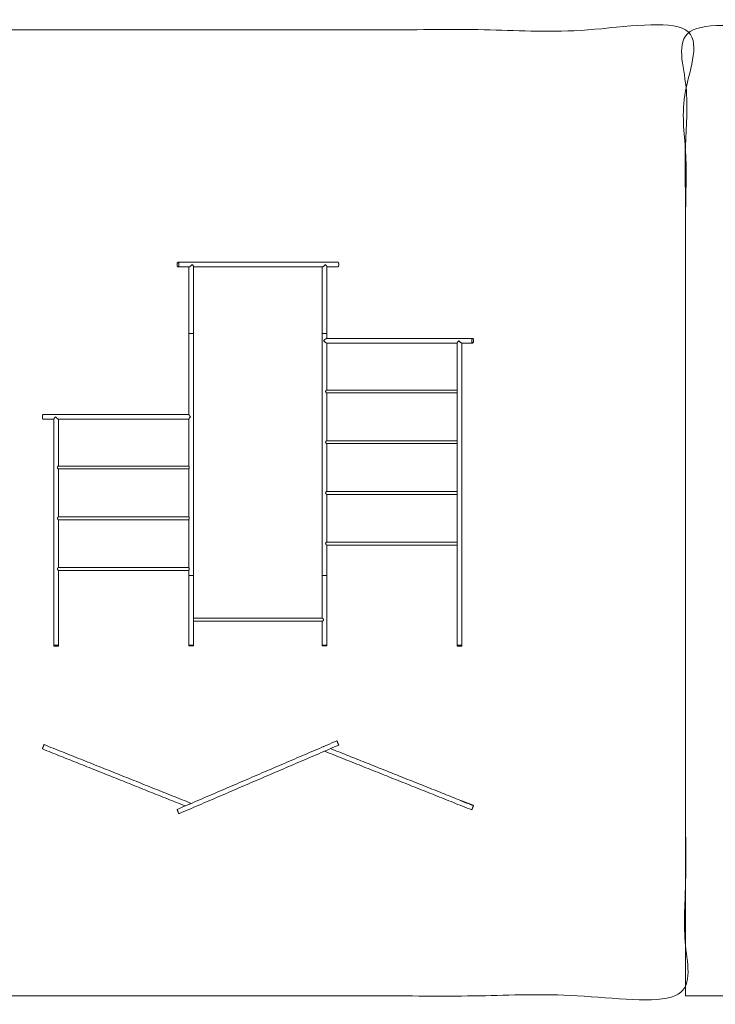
# Model space of a CAD drawing. Header units: millimetres. Extents: x -15460 to -845, y -12492 to -9086.
# Tile 2 of 11: x -12301 to -9902, y -12492 to -9095. Entities that reach past the tile are written whole.
import ezdxf

# ---------------------------------------------------------------- set-up
doc = ezdxf.new("R2010")
doc.units = ezdxf.units.MM
doc.header["$MEASUREMENT"] = 0
doc.layers.add('Default', color=7, linetype='Continuous', lineweight=18, true_color=0x000000)
doc.layers.add('Make2D$visible$lines', color=7, linetype='Continuous', lineweight=18, true_color=0x000000)

msp = doc.modelspace()

# ---------------------------------------------------------------- linework, layer by layer
at = {"layer": 'Default'}
for points in [[(-12182.3, -11253), (-12182.3, -11256), (-12166.3, -11256), (-12166.3, -11253)], [(-11716.7, -11252.6), (-11716.7, -11255.6), (-11700.7, -11255.6), (-11700.7, -11252.6)], [(-11257.3, -11252.6), (-11257.3, -11255.6), (-11241.3, -11255.6), (-11241.3, -11252.6)], [(-10791.7, -11252.9), (-10791.7, -11255.9), (-10775.7, -11255.9), (-10775.7, -11252.9)]]:
    msp.add_lwpolyline(points, dxfattribs=at)
for points in [[(-15432.4, -12462.7), (-12718.3, -12462.7), (-10004.2, -12462.7), (-10004.2, -10796.3), (-10004.2, -9129.9), (-12718.3, -9129.9), (-15432.4, -9129.9), (-15432.4, -10796.3), (-15432.4, -12462.7)], [(-10004.2, -12462.7), (-7276, -12462.7), (-4547.9, -12462.7), (-4547.9, -10796.3), (-4547.9, -9129.9), (-7276, -9129.9), (-10004.2, -9129.9), (-10004.2, -10796.3), (-10004.2, -12462.7)]]:
    msp.add_open_spline(points, degree=2, knots=[0, 0, 0, 5526.643888, 5526.643888, 8859.505469, 8859.505469, 14386.149356, 14386.149356, 17719.010938, 17719.010938, 17719.010938], dxfattribs=at)
at = {"layer": 'Make2D$visible$lines'}
for points, weights, knots in [([(-11757.8, -9939.6), (-11757.8, -9947.6), (-11754.7, -9947.6), (-11751.5, -9947.6), (-11751.5, -9939.6), (-11751.5, -9931.6), (-11754.7, -9931.6), (-11757.8, -9931.6), (-11757.8, -9939.6)], [1, 0.707106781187, 1, 0.707106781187, 1, 0.707106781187, 1, 0.707106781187, 1], [0, 0, 0, 12.566371, 12.566371, 25.132741, 25.132741, 37.699112, 37.699112, 50.265482, 50.265482, 50.265482]), ([(-11203.4, -9947.6), (-11200.2, -9947.6), (-11200.2, -9939.6), (-11200.2, -9931.6), (-11203.4, -9931.6)], [1, 0.707106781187, 1, 0.707106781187, 1], [12.566371, 12.566371, 12.566371, 25.132741, 25.132741, 37.699112, 37.699112, 37.699112]), ([(-11700.7, -10177.6), (-11700.7, -10177.6), (-11705.6, -10177.6), (-11712.9, -10177.6), (-11716.1, -10177.6), (-11716.7, -10177.6), (-11716.7, -10177.6)], [0.885731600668, 0.784906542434, 1, 0.707106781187, 1, 0.922200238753, 0.885731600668], [3.337942, 3.337942, 3.337942, 12.566371, 12.566371, 25.132741, 25.132741, 28.470683, 28.470683, 28.470683]), ([(-11241.3, -10177.6), (-11241.3, -10177.6), (-11246.2, -10177.6), (-11253.5, -10177.6), (-11256.7, -10177.6)], [0.885731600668, 0.784906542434, 1, 0.707106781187, 1], [28.470683, 28.470683, 28.470683, 37.699112, 37.699112, 50.265482, 50.265482, 50.265482]), ([(-10738.5, -10210.5), (-10741.5, -10210.5), (-10741.5, -10202.5), (-10741.5, -10194.5), (-10738.5, -10194.5), (-10735.5, -10194.5), (-10735.5, -10202.5), (-10735.5, -10210.5), (-10738.5, -10210.5)], [1, 0.707106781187, 1, 0.707106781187, 1, 0.707106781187, 1, 0.707106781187, 1], [0, 0, 0, 12.566371, 12.566371, 25.132741, 25.132741, 37.699112, 37.699112, 50.265482, 50.265482, 50.265482]), ([(-12219.5, -10457), (-12222.5, -10457), (-12222.5, -10465), (-12222.5, -10473), (-12219.5, -10473)], [1, 0.707106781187, 1, 0.707106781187, 1], [25.132741, 25.132741, 25.132741, 37.699112, 37.699112, 50.265482, 50.265482, 50.265482]), ([(-11700.7, -11012.6), (-11700.7, -11012.6), (-11705.6, -11012.6), (-11712.9, -11012.6), (-11716.1, -11012.6)], [0.885731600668, 0.784906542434, 1, 0.707106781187, 1], [28.470683, 28.470683, 28.470683, 37.699112, 37.699112, 50.265482, 50.265482, 50.265482]), ([(-11241.3, -11012.6), (-11241.3, -11012.6), (-11246.2, -11012.6), (-11253.5, -11012.6), (-11256.7, -11012.6)], [0.885731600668, 0.784906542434, 1, 0.707106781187, 1], [28.470683, 28.470683, 28.470683, 37.699112, 37.699112, 50.265482, 50.265482, 50.265482]), ([(-12182.3, -11253), (-12182.3, -11253), (-12177.3, -11253), (-12169.8, -11253), (-12166.9, -11253), (-12166.3, -11253), (-12166.3, -11253)], [0.890165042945, 0.78033008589, 1, 0.707106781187, 1, 0.926776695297, 0.890165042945], [15.707963, 15.707963, 15.707963, 25.132741, 25.132741, 37.699112, 37.699112, 40.840704, 40.840704, 40.840704]), ([(-11700.7, -11252.6), (-11700.7, -11252.6), (-11705.6, -11252.6), (-11712.9, -11252.6), (-11716.1, -11252.6)], [0.885731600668, 0.784906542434, 1, 0.707106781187, 1], [28.470683, 28.470683, 28.470683, 37.699112, 37.699112, 50.265482, 50.265482, 50.265482]), ([(-11241.3, -11252.6), (-11241.3, -11252.6), (-11246.2, -11252.6), (-11253.5, -11252.6), (-11256.7, -11252.6)], [0.885731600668, 0.784906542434, 1, 0.707106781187, 1], [28.470683, 28.470683, 28.470683, 37.699112, 37.699112, 50.265482, 50.265482, 50.265482]), ([(-11255, -11603.7), (-11255, -11603.7), (-11254.8, -11603.6), (-11253.8, -11603.2), (-11251.5, -11602.2), (-11250, -11601.6), (-11250, -11601.6)], [0.877722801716, 0.913047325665, 1, 0.707106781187, 1, 0.794059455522, 0.877722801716], [2.675262, 2.675262, 2.675262, 3.141593, 3.141593, 4.712389, 4.712389, 5.816855, 5.816855, 5.816855]), ([(-11709.7, -11799), (-11709.7, -11799), (-11710, -11799.1), (-11711, -11799.6), (-11713.3, -11800.5), (-11714.7, -11801.2), (-11714.8, -11801.2)], [0.877722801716, 0.913047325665, 1, 0.707106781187, 1, 0.794059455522, 0.877722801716], [2.675262, 2.675262, 2.675262, 3.141593, 3.141593, 4.712389, 4.712389, 5.816855, 5.816855, 5.816855])]:
    msp.add_rational_spline(points, weights, degree=2, knots=knots, dxfattribs=at)
for points in [[(-11203.4, -9931.6), (-11479, -9931.6), (-11754.6, -9931.6)], [(-11716.1, -9947.6), (-11735.3, -9947.6), (-11754.6, -9947.6)], [(-11716.7, -10177.6), (-11716.7, -10062.6), (-11716.7, -9947.6)], [(-11700.7, -9946.9), (-11700.7, -10062.3), (-11700.7, -10177.6)], [(-11256.7, -9947.6), (-11478.7, -9947.6), (-11700.7, -9947.6)], [(-11257.3, -10177.6), (-11257.3, -10062.6), (-11257.3, -9947.6)], [(-11241.3, -9946.9), (-11241.3, -10062.3), (-11241.3, -10177.6)], [(-11203.4, -9947.6), (-11222.3, -9947.6), (-11241.3, -9947.6)], [(-11716.7, -10457.6), (-11716.7, -10317.6), (-11716.7, -10177.6)], [(-11700.7, -10177.6), (-11700.7, -10595.1), (-11700.7, -11012.6)], [(-11256.7, -10177.6), (-11257, -10177.6), (-11257.3, -10177.6)], [(-11257.3, -11012.6), (-11257.3, -10595.1), (-11257.3, -10177.6)], [(-11241.3, -10177.6), (-11241.3, -10186.1), (-11241.3, -10194.5)], [(-10738.6, -10194.5), (-10990.2, -10194.5), (-11241.9, -10194.5)], [(-10791.7, -10210.5), (-11016.8, -10210.5), (-11241.9, -10210.5)], [(-11241.3, -10210.5), (-11241.3, -10291.5), (-11241.3, -10372.5)], [(-10791.7, -10373.4), (-10791.7, -10291.7), (-10791.7, -10209.9)], [(-10738.6, -10210.5), (-10757.4, -10210.5), (-10776.3, -10210.5)], [(-10775.7, -10210.5), (-10775.7, -10731.7), (-10775.7, -11252.9)], [(-10791.7, -10372.5), (-11016.8, -10372.5), (-11241.9, -10372.5)], [(-10791.7, -10382.5), (-11016.8, -10382.5), (-11241.9, -10382.5)], [(-11241.3, -10382.5), (-11241.3, -10465), (-11241.3, -10547.5)], [(-10791.7, -10548.4), (-10791.7, -10465), (-10791.7, -10381.6)], [(-12219.5, -10457), (-11968.1, -10457), (-11716.7, -10457)], [(-12219.5, -10473), (-12200.9, -10473), (-12182.3, -10473)], [(-12182.3, -11253), (-12182.3, -10862.7), (-12182.3, -10472.4)], [(-12166.9, -10473), (-11941.8, -10473), (-11716.7, -10473)], [(-12166.3, -10473), (-12166.3, -10554), (-12166.3, -10635)], [(-11716.7, -10636), (-11716.7, -10554.2), (-11716.7, -10472.4)], [(-10791.7, -10547.5), (-11016.8, -10547.5), (-11241.9, -10547.5)], [(-10791.7, -10557.5), (-11016.8, -10557.5), (-11241.9, -10557.5)], [(-11241.3, -10557.5), (-11241.3, -10640), (-11241.3, -10722.5)], [(-10791.7, -10723.4), (-10791.7, -10640), (-10791.7, -10556.6)], [(-12166.9, -10635), (-11941.8, -10635), (-11716.7, -10635)], [(-12166.9, -10645), (-11941.8, -10645), (-11716.7, -10645)], [(-12166.3, -10645), (-12166.3, -10727.5), (-12166.3, -10810)], [(-11716.7, -10811), (-11716.7, -10727.5), (-11716.7, -10644)], [(-10791.7, -10722.5), (-11016.8, -10722.5), (-11241.9, -10722.5)], [(-10791.7, -10732.5), (-11016.8, -10732.5), (-11241.9, -10732.5)], [(-11241.3, -10732.5), (-11241.3, -10815), (-11241.3, -10897.5)], [(-10791.7, -10898.4), (-10791.7, -10815), (-10791.7, -10731.6)], [(-12166.9, -10810), (-11941.8, -10810), (-11716.7, -10810)], [(-12166.9, -10820), (-11941.8, -10820), (-11716.7, -10820)], [(-12166.3, -10820), (-12166.3, -10902.5), (-12166.3, -10985)], [(-11716.7, -10986), (-11716.7, -10902.5), (-11716.7, -10819)], [(-10791.7, -10897.5), (-11016.8, -10897.5), (-11241.9, -10897.5)], [(-10791.7, -10907.5), (-11016.8, -10907.5), (-11241.9, -10907.5)], [(-11241.3, -10907.5), (-11241.3, -10960.1), (-11241.3, -11012.6)], [(-10791.7, -11252.9), (-10791.7, -11079.7), (-10791.7, -10906.6)], [(-12166.9, -10985), (-11941.8, -10985), (-11716.7, -10985)], [(-12166.9, -10995), (-11941.8, -10995), (-11716.7, -10995)], [(-12166.3, -10995), (-12166.3, -11124), (-12166.3, -11253)], [(-11716.7, -11012.6), (-11716.7, -11003.3), (-11716.7, -10994)], [(-11716.1, -11012.6), (-11716.4, -11012.6), (-11716.7, -11012.6)], [(-11716.7, -11252.6), (-11716.7, -11132.6), (-11716.7, -11012.6)], [(-11700.7, -11012.6), (-11700.7, -11087), (-11700.7, -11161.3)], [(-11256.7, -11012.6), (-11257, -11012.6), (-11257.3, -11012.6)], [(-11257.3, -11160.1), (-11257.3, -11086.4), (-11257.3, -11012.6)], [(-11241.3, -11012.6), (-11241.3, -11132.6), (-11241.3, -11252.6)], [(-11700.7, -11160.1), (-11478.7, -11160.1), (-11256.7, -11160.1)], [(-11700.7, -11169), (-11700.7, -11210.8), (-11700.7, -11252.6)], [(-11700.7, -11170.1), (-11478.7, -11170.1), (-11256.7, -11170.1)], [(-11257.3, -11252.6), (-11257.3, -11211.4), (-11257.3, -11170.1)], [(-11716.1, -11252.6), (-11716.4, -11252.6), (-11716.7, -11252.6)], [(-11256.7, -11252.6), (-11257, -11252.6), (-11257.3, -11252.6)], [(-10786.7, -11252.9), (-10781.2, -11252.9), (-10775.7, -11252.9)], [(-11206.5, -11583), (-11482.2, -11701.3), (-11757.8, -11819.7)], [(-11200.2, -11597.7), (-11203.4, -11590.3), (-11206.5, -11583)], [(-12216.6, -11596.1), (-12219.5, -11603.5), (-12222.5, -11610.9)], [(-12222.5, -11610.9), (-11976.1, -11709.3), (-11729.6, -11807.6)], [(-12216.6, -11596.1), (-11962.7, -11697.4), (-11708.8, -11798.7)], [(-11200.2, -11597.7), (-11475.9, -11716.1), (-11751.5, -11834.4)], [(-11255, -11603.8), (-11255, -11603.7), (-11255, -11603.7)], [(-11250, -11601.6), (-11250, -11601.6), (-11250, -11601.6)], [(-10741.5, -11821.3), (-10995.3, -11720), (-11249.2, -11618.7)], [(-10780.8, -11788.4), (-11004.6, -11699.1), (-11228.4, -11609.8)], [(-10735.5, -11806.5), (-10758.1, -11797.5), (-10780.8, -11788.4)], [(-11751.5, -11834.4), (-11754.7, -11827.1), (-11757.8, -11819.7)], [(-11714.7, -11801.2), (-11714.7, -11801.2), (-11714.8, -11801.2)], [(-11709.7, -11799), (-11709.7, -11799.1), (-11709.7, -11799.1)], [(-10741.5, -11821.3), (-10738.5, -11813.9), (-10735.5, -11806.5)]]:
    msp.add_open_spline(points, degree=2, dxfattribs=at)
for points, knots in [([(-11705.6, -9939.6), (-11706.1, -9940.2), (-11707.1, -9941.2), (-11708.6, -9942.6), (-11710.1, -9944), (-11711.6, -9945.2), (-11713, -9946.2), (-11714.1, -9946.9), (-11714.8, -9947.2), (-11715.3, -9947.4), (-11715.7, -9947.5), (-11716, -9947.6), (-11716.1, -9947.6)], [0, 0, 0, 0, 2.093743, 4.228158, 6.276859, 8.302203, 9.97944, 11.407289, 12.031187, 12.52025, 12.936335, 13.279048, 13.279048, 13.279048, 13.279048]), ([(-11700.7, -9946.9), (-11700.7, -9946.8), (-11700.7, -9946.6), (-11700.8, -9946.2), (-11701.1, -9945.6), (-11701.5, -9944.8), (-11702.3, -9943.6), (-11703.6, -9941.8), (-11704.8, -9940.4), (-11705.5, -9939.6)], [0, 0, 0, 0, 0.255281, 0.561218, 1.288812, 2.151014, 3.243735, 5.797629, 8.813153, 8.813153, 8.813153, 8.813153]), ([(-11256.7, -9947.6), (-11256.5, -9947.6), (-11256.3, -9947.5), (-11255.9, -9947.4), (-11255.4, -9947.2), (-11254.7, -9946.9), (-11253.6, -9946.2), (-11252.2, -9945.2), (-11250.7, -9944), (-11248.7, -9942.2), (-11247.2, -9940.7), (-11246.2, -9939.6)], [0, 0, 0, 0, 0.342713, 0.758798, 1.247862, 1.871759, 3.299608, 4.976845, 7.00219, 9.05089, 13.279048, 13.279048, 13.279048, 13.279048]), ([(-11246.1, -9939.6), (-11245.7, -9940), (-11245.1, -9940.8), (-11243.9, -9942.2), (-11242.9, -9943.6), (-11242.1, -9944.8), (-11241.7, -9945.6), (-11241.4, -9946.2), (-11241.3, -9946.6), (-11241.3, -9946.8), (-11241.3, -9946.9)], [0, 0, 0, 0, 1.581412, 3.015524, 5.569418, 6.662139, 7.524341, 8.251935, 8.557871, 8.813153, 8.813153, 8.813153, 8.813153]), ([(-11241.9, -10194.5), (-11242, -10194.5), (-11242.2, -10194.5), (-11242.6, -10194.7), (-11243.1, -10194.9), (-11243.8, -10195.2), (-11244.9, -10195.9), (-11245.7, -10196.5), (-11246.2, -10196.8), (-11246.4, -10197), (-11246.9, -10197.4), (-11247.9, -10198.3), (-11249.8, -10199.9), (-11251.3, -10201.5), (-11252.3, -10202.5)], [0, 0, 0, 0, 0.321445, 0.765865, 1.241797, 1.84406, 3.224607, 4.927211, 4.927211, 4.927211, 5.841667, 6.879508, 8.988237, 13.271885, 13.271885, 13.271885, 13.271885]), ([(-11252.3, -10202.5), (-11252, -10202.8), (-11251.5, -10203.3), (-11250.5, -10204.3), (-11249.3, -10205.5), (-11247.7, -10206.9), (-11246.7, -10207.8), (-11246.2, -10208.2), (-11245.9, -10208.3), (-11245.5, -10208.7), (-11244.6, -10209.3), (-11243.8, -10209.8), (-11243.1, -10210.1), (-11242.6, -10210.3), (-11242.2, -10210.5), (-11242, -10210.5), (-11241.9, -10210.5)], [0, 0, 0, 0, 1.131992, 2.174875, 4.283639, 6.392368, 8.344665, 8.344665, 8.344665, 9.21407, 10.047269, 11.427816, 12.030079, 12.506011, 12.95043, 13.271876, 13.271876, 13.271876, 13.271876]), ([(-10791.7, -10209.9), (-10791.7, -10209.8), (-10791.7, -10209.7), (-10791.6, -10209.3), (-10791.4, -10208.7), (-10790.9, -10207.9), (-10790.4, -10207), (-10789.6, -10205.9), (-10788.4, -10204.4), (-10787.4, -10203.3), (-10786.7, -10202.5)], [0, 0, 0, 0, 0.240535, 0.52206, 1.23628, 2.159553, 3.266167, 4.474044, 5.932057, 9.07729, 9.07729, 9.07729, 9.07729]), ([(-10786.7, -10202.5), (-10786.2, -10203), (-10785.2, -10204), (-10783.7, -10205.5), (-10782.2, -10206.9), (-10780.7, -10208.1), (-10779.3, -10209.1), (-10778.2, -10209.8), (-10777.5, -10210.2), (-10777, -10210.3), (-10776.7, -10210.5), (-10776.4, -10210.5), (-10776.3, -10210.5)], [0, 0, 0, 0, 2.11252, 4.262629, 6.322246, 8.353139, 10.02892, 11.447436, 12.062803, 12.541608, 12.94474, 13.271874, 13.271874, 13.271874, 13.271874]), ([(-11241.9, -10372.5), (-11242, -10372.5), (-11242.2, -10372.5), (-11242.4, -10372.6), (-11242.8, -10372.8), (-11243.2, -10373.2), (-11243.8, -10373.7), (-11244.5, -10374.6), (-11245.2, -10375.9), (-11245.4, -10377), (-11245.4, -10377.5), (-11245.4, -10377.8), (-11245.4, -10378.3), (-11245.1, -10379.3), (-11244.5, -10380.4), (-11243.8, -10381.3), (-11243.2, -10381.8), (-11242.8, -10382.2), (-11242.4, -10382.4), (-11242.2, -10382.5), (-11242, -10382.5), (-11241.9, -10382.5)], [0, 0, 0, 0, 0.252, 0.558033, 0.919042, 1.330757, 2.236211, 3.208537, 4.93815, 6.499947, 6.499947, 6.499947, 7.259554, 8.061744, 9.791358, 10.763684, 11.669137, 12.080852, 12.441862, 12.747894, 12.999895, 12.999895, 12.999895, 12.999895]), ([(-10791.7, -10381.6), (-10791.7, -10381.5), (-10791.7, -10381.2), (-10791.7, -10380.9), (-10791.6, -10380.3), (-10791.5, -10379.6), (-10791.4, -10378.6), (-10791.4, -10377.9), (-10791.4, -10377.5), (-10791.4, -10377.4), (-10791.4, -10377.2), (-10791.4, -10376.8), (-10791.4, -10376.2), (-10791.5, -10375.4), (-10791.6, -10374.7), (-10791.7, -10374), (-10791.7, -10373.7), (-10791.7, -10373.4)], [0, 0, 0, 0, 0.30395, 0.684848, 1.041729, 2.163776, 2.80517, 4.071663, 4.071663, 4.071663, 4.375696, 4.678074, 5.319944, 5.978401, 7.092718, 7.461529, 8.143325, 8.143325, 8.143325, 8.143325]), ([(-11711.7, -10465), (-11711.9, -10464.7), (-11712.4, -10464.2), (-11713.3, -10463.2), (-11714.3, -10462), (-11715.3, -10460.7), (-11715.8, -10459.8), (-11716.1, -10459.3), (-11716.3, -10459), (-11716.4, -10458.7), (-11716.6, -10458.1), (-11716.7, -10457.9), (-11716.7, -10457.6), (-11716.7, -10457.6), (-11716.7, -10457.6)], [0, 0, 0, 0, 1.110655, 2.096961, 3.984271, 5.720861, 7.172258, 7.172258, 7.172258, 8.872488, 8.872488, 10.574179, 10.574179, 10.886698, 10.886698, 10.886698, 10.886698]), ([(-12182.3, -10472.4), (-12182.3, -10472.3), (-12182.3, -10472.2), (-12182.2, -10471.8), (-12181.9, -10471.2), (-12181.5, -10470.4), (-12180.9, -10469.5), (-12180.2, -10468.4), (-12179, -10466.9), (-12178, -10465.8), (-12177.3, -10465)], [0, 0, 0, 0, 0.240535, 0.52206, 1.23628, 2.159553, 3.266167, 4.474044, 5.932057, 9.07729, 9.07729, 9.07729, 9.07729]), ([(-12177.3, -10465), (-12176.8, -10465.5), (-12175.8, -10466.5), (-12174.3, -10468), (-12172.7, -10469.4), (-12171.2, -10470.6), (-12169.9, -10471.6), (-12168.8, -10472.3), (-12168.1, -10472.7), (-12167.6, -10472.8), (-12167.2, -10473), (-12167, -10473), (-12166.9, -10473)], [0, 0, 0, 0, 2.11252, 4.262629, 6.322246, 8.353139, 10.02892, 11.447436, 12.062803, 12.541608, 12.94474, 13.271874, 13.271874, 13.271874, 13.271874]), ([(-11716.7, -10472.4), (-11716.7, -10472.4), (-11716.7, -10472.4), (-11716.7, -10472.1), (-11716.6, -10471.9), (-11716.4, -10471.3), (-11716.3, -10471), (-11716.1, -10470.7), (-11716, -10470.5), (-11715.7, -10470), (-11715.1, -10469.2), (-11714.3, -10468), (-11713.1, -10466.5), (-11712.2, -10465.5), (-11711.7, -10465)], [3.118437, 3.118437, 3.118437, 3.118437, 3.430956, 3.430956, 5.132646, 5.132646, 6.832876, 6.832876, 6.832876, 7.491773, 8.284273, 10.020863, 11.908174, 14.005145, 14.005145, 14.005145, 14.005145]), ([(-11241.9, -10547.5), (-11242, -10547.5), (-11242.2, -10547.5), (-11242.4, -10547.6), (-11242.8, -10547.8), (-11243.2, -10548.2), (-11243.8, -10548.7), (-11244.5, -10549.6), (-11245.2, -10550.9), (-11245.4, -10552), (-11245.4, -10552.5), (-11245.4, -10552.8), (-11245.4, -10553.3), (-11245.1, -10554.3), (-11244.5, -10555.4), (-11243.8, -10556.3), (-11243.2, -10556.8), (-11242.8, -10557.2), (-11242.4, -10557.4), (-11242.2, -10557.5), (-11242, -10557.5), (-11241.9, -10557.5)], [0, 0, 0, 0, 0.252, 0.558033, 0.919042, 1.330757, 2.236211, 3.208537, 4.93815, 6.499947, 6.499947, 6.499947, 7.259554, 8.061744, 9.791358, 10.763684, 11.669137, 12.080852, 12.441862, 12.747894, 12.999895, 12.999895, 12.999895, 12.999895]), ([(-10791.7, -10556.6), (-10791.7, -10556.5), (-10791.7, -10556.2), (-10791.7, -10555.9), (-10791.6, -10555.3), (-10791.5, -10554.6), (-10791.4, -10553.6), (-10791.4, -10552.9), (-10791.4, -10552.5), (-10791.4, -10552.4), (-10791.4, -10552.2), (-10791.4, -10551.8), (-10791.4, -10551.2), (-10791.5, -10550.4), (-10791.6, -10549.7), (-10791.7, -10549), (-10791.7, -10548.7), (-10791.7, -10548.4)], [0, 0, 0, 0, 0.30395, 0.684848, 1.041729, 2.163776, 2.80517, 4.071663, 4.071663, 4.071663, 4.383316, 4.693187, 5.338155, 5.97955, 7.101597, 7.458477, 8.143325, 8.143325, 8.143325, 8.143325]), ([(-12166.9, -10635), (-12166.9, -10635), (-12166.9, -10635), (-12166.9, -10635), (-12166.9, -10635), (-12167.1, -10635), (-12167.4, -10635.1), (-12167.7, -10635.3), (-12168.1, -10635.6), (-12168.7, -10636.2), (-12169.4, -10637.1), (-12170.1, -10638.4), (-12170.3, -10639.5), (-12170.3, -10640), (-12170.3, -10640.3), (-12170.3, -10640.8), (-12170, -10641.9), (-12169.4, -10642.9), (-12168.7, -10643.8), (-12168.1, -10644.4), (-12167.7, -10644.7), (-12167.4, -10644.9), (-12167.1, -10645), (-12166.9, -10645), (-12166.9, -10645), (-12166.9, -10645), (-12166.9, -10645), (-12166.9, -10645)], [16.238851, 16.238851, 16.238851, 16.238851, 16.275245, 16.275245, 16.275245, 16.500953, 16.798876, 17.151909, 17.556056, 18.448173, 19.409096, 21.12372, 22.724866, 22.724866, 22.724866, 23.504711, 24.326011, 26.040635, 27.001558, 27.893675, 28.297822, 28.650855, 28.948778, 29.174486, 29.174486, 29.174486, 29.21088, 29.21088, 29.21088, 29.21088]), ([(-11716.7, -10644), (-11716.7, -10643.9), (-11716.7, -10643.7), (-11716.7, -10643.3), (-11716.6, -10642.7), (-11716.5, -10642), (-11716.4, -10641), (-11716.4, -10640.4), (-11716.4, -10640), (-11716.4, -10639.9), (-11716.4, -10639.7), (-11716.4, -10639.3), (-11716.4, -10638.8), (-11716.5, -10638), (-11716.6, -10637.3), (-11716.7, -10636.6), (-11716.7, -10636.2), (-11716.7, -10636)], [0, 0, 0, 0, 0.298743, 0.668007, 1.027908, 2.154938, 2.798473, 4.015476, 4.015476, 4.015476, 4.313519, 4.610022, 5.232479, 5.876014, 7.003044, 7.362945, 8.030952, 8.030952, 8.030952, 8.030952]), ([(-11241.9, -10722.5), (-11242, -10722.5), (-11242.2, -10722.5), (-11242.4, -10722.6), (-11242.8, -10722.8), (-11243.2, -10723.2), (-11243.8, -10723.7), (-11244.5, -10724.6), (-11245.2, -10725.9), (-11245.4, -10727), (-11245.4, -10727.5), (-11245.4, -10727.8), (-11245.4, -10728.3), (-11245.1, -10729.3), (-11244.5, -10730.4), (-11243.8, -10731.3), (-11243.2, -10731.8), (-11242.8, -10732.2), (-11242.4, -10732.4), (-11242.2, -10732.5), (-11242, -10732.5), (-11241.9, -10732.5)], [0, 0, 0, 0, 0.252, 0.558033, 0.919042, 1.330757, 2.236211, 3.208537, 4.93815, 6.499947, 6.499947, 6.499947, 7.259554, 8.061744, 9.791358, 10.763684, 11.669137, 12.080852, 12.441862, 12.747894, 12.999895, 12.999895, 12.999895, 12.999895]), ([(-10791.7, -10731.6), (-10791.7, -10731.5), (-10791.7, -10731.2), (-10791.7, -10730.9), (-10791.6, -10730.3), (-10791.5, -10729.6), (-10791.4, -10728.6), (-10791.4, -10727.9), (-10791.4, -10727.5), (-10791.4, -10727.4), (-10791.4, -10727.2), (-10791.4, -10726.8), (-10791.4, -10726.2), (-10791.5, -10725.4), (-10791.6, -10724.7), (-10791.7, -10724), (-10791.7, -10723.7), (-10791.7, -10723.4)], [0, 0, 0, 0, 0.30395, 0.684848, 1.041729, 2.163776, 2.80517, 4.071663, 4.071663, 4.071663, 4.383316, 4.693187, 5.338155, 5.97955, 7.101597, 7.458477, 8.143325, 8.143325, 8.143325, 8.143325]), ([(-12166.9, -10820), (-12166.9, -10820), (-12166.9, -10820), (-12166.9, -10820), (-12166.9, -10820), (-12167.1, -10820), (-12167.4, -10819.9), (-12167.7, -10819.7), (-12168.1, -10819.4), (-12168.7, -10818.8), (-12169.4, -10817.9), (-12170.1, -10816.6), (-12170.3, -10815.5), (-12170.3, -10815), (-12170.3, -10814.7), (-12170.3, -10814.2), (-12170, -10813.1), (-12169.4, -10812.1), (-12168.7, -10811.2), (-12168.1, -10810.6), (-12167.7, -10810.3), (-12167.4, -10810.1), (-12167.1, -10810), (-12166.9, -10810), (-12166.9, -10810), (-12166.9, -10810), (-12166.9, -10810), (-12166.9, -10810)], [0, 0, 0, 0, 0.036394, 0.036394, 0.036394, 0.262102, 0.560025, 0.913058, 1.317205, 2.209322, 3.170245, 4.884869, 6.486014, 6.486014, 6.486014, 7.26586, 8.087159, 9.801784, 10.762707, 11.654824, 12.058971, 12.412004, 12.709926, 12.935634, 12.935634, 12.935634, 12.972028, 12.972028, 12.972028, 12.972028]), ([(-11716.7, -10819), (-11716.7, -10818.9), (-11716.7, -10818.7), (-11716.7, -10818.3), (-11716.6, -10817.7), (-11716.5, -10817), (-11716.4, -10816), (-11716.4, -10815.4), (-11716.4, -10815), (-11716.4, -10814.9), (-11716.4, -10814.7), (-11716.4, -10814.3), (-11716.4, -10813.8), (-11716.5, -10813), (-11716.6, -10812.3), (-11716.7, -10811.6), (-11716.7, -10811.2), (-11716.7, -10811)], [0, 0, 0, 0, 0.298743, 0.668007, 1.027908, 2.154938, 2.798473, 4.015476, 4.015476, 4.015476, 4.313519, 4.610022, 5.232479, 5.876014, 7.003044, 7.362945, 8.030952, 8.030952, 8.030952, 8.030952]), ([(-11241.9, -10897.5), (-11242, -10897.5), (-11242.2, -10897.5), (-11242.4, -10897.6), (-11242.8, -10897.8), (-11243.2, -10898.2), (-11243.8, -10898.7), (-11244.5, -10899.6), (-11245.2, -10900.9), (-11245.4, -10902), (-11245.4, -10902.5), (-11245.4, -10902.8), (-11245.4, -10903.3), (-11245.1, -10904.3), (-11244.5, -10905.4), (-11243.8, -10906.3), (-11243.2, -10906.8), (-11242.8, -10907.2), (-11242.4, -10907.4), (-11242.2, -10907.5), (-11242, -10907.5), (-11241.9, -10907.5)], [0, 0, 0, 0, 0.235195, 0.541832, 0.922213, 1.324833, 2.228452, 3.196576, 4.92691, 6.499948, 6.499948, 6.499948, 7.259554, 8.061745, 9.791358, 10.763684, 11.669138, 12.080853, 12.441862, 12.747895, 12.999895, 12.999895, 12.999895, 12.999895]), ([(-10791.7, -10906.6), (-10791.7, -10906.5), (-10791.7, -10906.2), (-10791.7, -10905.9), (-10791.6, -10905.3), (-10791.5, -10904.6), (-10791.4, -10903.6), (-10791.4, -10902.9), (-10791.4, -10902.5), (-10791.4, -10902.4), (-10791.4, -10902.2), (-10791.4, -10901.8), (-10791.4, -10901.2), (-10791.5, -10900.4), (-10791.6, -10899.7), (-10791.7, -10899), (-10791.7, -10898.7), (-10791.7, -10898.4)], [0, 0, 0, 0, 0.303949, 0.681796, 1.050607, 2.164924, 2.82338, 4.071662, 4.071662, 4.071662, 4.375695, 4.678074, 5.319944, 5.978401, 7.092717, 7.461528, 8.143324, 8.143324, 8.143324, 8.143324]), ([(-12166.9, -10985), (-12166.9, -10985), (-12166.9, -10985), (-12166.9, -10985), (-12166.9, -10985), (-12167.1, -10985), (-12167.4, -10985.1), (-12167.7, -10985.3), (-12168.1, -10985.6), (-12168.7, -10986.2), (-12169.4, -10987.1), (-12170.1, -10988.4), (-12170.3, -10989.5), (-12170.3, -10990), (-12170.3, -10990.3), (-12170.3, -10990.8), (-12170, -10991.9), (-12169.4, -10992.9), (-12168.7, -10993.8), (-12168.1, -10994.4), (-12167.7, -10994.7), (-12167.4, -10994.9), (-12167.1, -10995), (-12166.9, -10995), (-12166.9, -10995), (-12166.9, -10995), (-12166.9, -10995), (-12166.9, -10995)], [16.238728, 16.238728, 16.238728, 16.238728, 16.275122, 16.275122, 16.275122, 16.50083, 16.798752, 17.151786, 17.555933, 18.44805, 19.408973, 21.123597, 22.724742, 22.724742, 22.724742, 23.504588, 24.325887, 26.040511, 27.001434, 27.893551, 28.297699, 28.650732, 28.948654, 29.174362, 29.174362, 29.174362, 29.210756, 29.210756, 29.210756, 29.210756]), ([(-11716.7, -10994), (-11716.7, -10993.9), (-11716.7, -10993.7), (-11716.7, -10993.3), (-11716.6, -10992.7), (-11716.5, -10992), (-11716.4, -10991), (-11716.4, -10990.4), (-11716.4, -10990), (-11716.4, -10989.9), (-11716.4, -10989.7), (-11716.4, -10989.3), (-11716.4, -10988.8), (-11716.5, -10988), (-11716.6, -10987.3), (-11716.7, -10986.6), (-11716.7, -10986.2), (-11716.7, -10986)], [0, 0, 0, 0, 0.298743, 0.668007, 1.027908, 2.154938, 2.798473, 4.015476, 4.015476, 4.015476, 4.313519, 4.610022, 5.232479, 5.876014, 7.003044, 7.362945, 8.030952, 8.030952, 8.030952, 8.030952]), ([(-11700.7, -11169), (-11700.7, -11168.9), (-11700.7, -11168.7), (-11700.8, -11168.4), (-11700.8, -11167.8), (-11700.9, -11167.1), (-11701, -11166.1), (-11701, -11165.5), (-11701, -11165.1), (-11701, -11165), (-11701, -11164.9), (-11701, -11164.5), (-11701, -11164), (-11700.9, -11163.2), (-11700.8, -11162.5), (-11700.8, -11161.8), (-11700.7, -11161.5), (-11700.7, -11161.3)], [0, 0, 0, 0, 0.295566, 0.631006, 1.009744, 2.118786, 2.719695, 3.890256, 3.890256, 3.890256, 4.175665, 4.45969, 5.060817, 5.661727, 6.770769, 7.149507, 7.780513, 7.780513, 7.780513, 7.780513]), ([(-11256.7, -11160.1), (-11256.6, -11160.1), (-11256.4, -11160.2), (-11256.1, -11160.3), (-11255.8, -11160.4), (-11255.3, -11160.8), (-11254.8, -11161.3), (-11254, -11162.2), (-11253.3, -11163.5), (-11253.1, -11164.6), (-11253.1, -11165.1), (-11253.1, -11165.4), (-11253.1, -11165.9), (-11253.4, -11167), (-11254, -11168.1), (-11254.8, -11169), (-11255.4, -11169.6), (-11256, -11170), (-11256.4, -11170.1), (-11256.6, -11170.1), (-11256.7, -11170.1)], [0, 0, 0, 0, 0.239551, 0.551191, 0.916587, 1.331897, 2.242313, 3.217134, 4.947866, 6.55861, 6.55861, 6.55861, 7.336471, 8.130858, 9.900064, 10.883592, 11.790563, 12.55424, 12.871268, 13.11722, 13.11722, 13.11722, 13.11722])]:
    msp.add_open_spline(points, degree=3, knots=knots, dxfattribs=at)
msp.add_rational_spline([(-10791.7, -11252.9), (-10791.8, -11252.9), (-10786.7, -11252.9)], [0.890165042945, 0.78033008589, 1], degree=2, dxfattribs=at)

doc.saveas('drawing.dxf')
